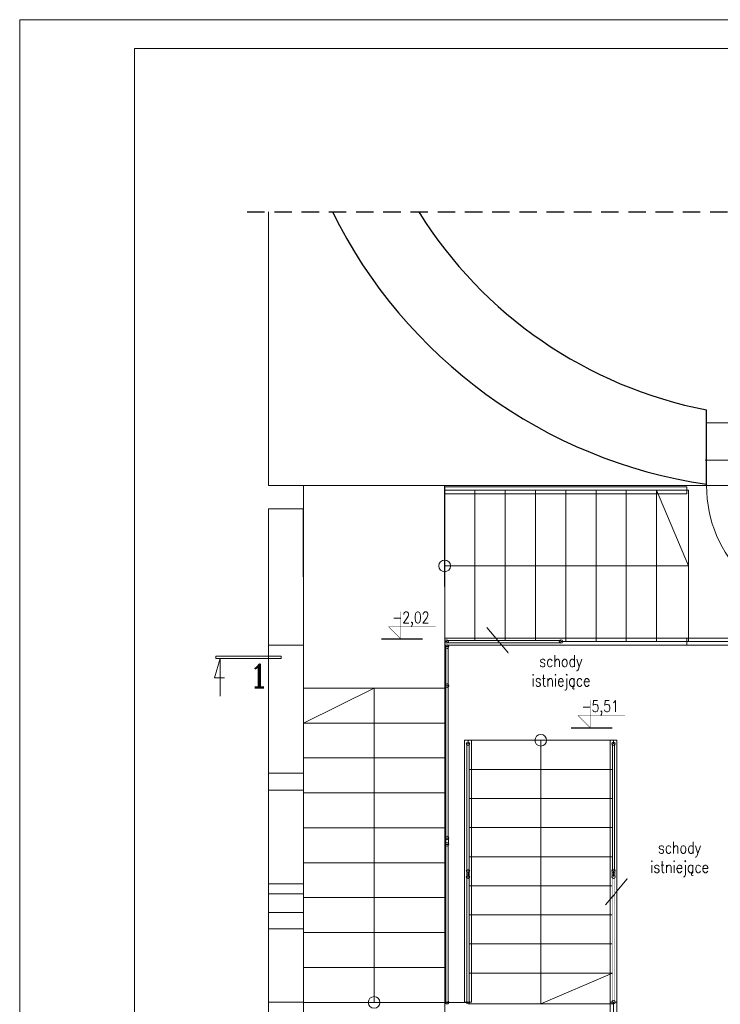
# Model space of a CAD drawing. Header units: centimetres. Extents: x -18863 to 41892, y -11949 to 36189.
# Tile 2 of 19: x -18863 to -12843, y 9910 to 18369. Entities that reach past the tile are written whole.
import ezdxf

# ---------------------------------------------------------------- set-up
doc = ezdxf.new("R2010")
doc.units = ezdxf.units.CM
doc.header["$MEASUREMENT"] = 0
doc.set_wipeout_variables(frame=1)
for name, pattern in [('DASHEDX2', [76.2, 50.8, -25.4]), ('Przerywana długa', [780, 500, -280]), ('Przerywana gęsta', [18, 12, -6])]:
    doc.linetypes.add(name, pattern=pattern)
for name, color, linetype, lineweight in [('0_Nr_pióra__11', 7, 'Continuous', 13), ('bj linia odniesienia', 4, 'Continuous', 5), ('bj numerki', 3, 'Continuous', 20)]:
    doc.layers.add(name, color=color, linetype=linetype, lineweight=lineweight)
for name, color, linetype in [('1', 5, 'Continuous'), ('bj koty', 5, 'Continuous'), ('bj kreskowanie', 8, 'Continuous'), ('bj opisy', 2, 'Continuous'), ('bj przerywana', 4, 'DASHEDX2'), ('bj schody', 6, 'Continuous'), ('bj warstwy', 6, 'Continuous'), ('bj ściany istn', 7, 'Continuous')]:
    doc.layers.add(name, color=color, linetype=linetype)
doc.styles.add('Beta 50', font='simplex.shx', dxfattribs={"width": 0.8, "height": 125})
doc.styles.add('TXT5', font='COMPLEX.shx', dxfattribs={"height": 200})

# ---------------------------------------------------------------- blocks, each defined once
blk = doc.blocks.new('P5')
at = {"layer": 'bj numerki', "linetype": 'Continuous'}
for p, q in [((0, 80.9), (0, 0)), ((0, 0), (-12.3, 41.7)), ((-12.3, 41.7), (9.2, 41.7)), ((-9.6, -0.1), (130.8, -0.1)), ((-9.6, -5.1), (-9.6, -0.1)), ((-9.6, -5.1), (130.8, -5.1)), ((130.8, -5.1), (130.8, -0.1))]:
    blk.add_line(p, q, dxfattribs=at)
at = {"layer": 'bj numerki', "style": 'TXT5'}
blk.add_attdef('NR', (18.8, 9.8), '', height=50, dxfattribs=at)

msp = doc.modelspace()

# ---------------------------------------------------------------- linework, layer by layer
at = {"layer": '0_Nr_pióra__11', "color": 7, "linetype": 'Przerywana gęsta', "lineweight": 13}
msp.add_line((-14690.734, 13026.127), (-14430.734, 13026.127), dxfattribs=at)
at = {"layer": 'bj koty', "color": 5, "const_width": 2.925, "elevation": -108.062}
for points in [[(-15589.669, 13283.836), (-15589.669, 13049.836), (-15693.084, 13153.25), (-15289.595, 13153.25)], [(-13961.912, 12520.983), (-13961.912, 12286.983), (-14065.327, 12390.397), (-13661.838, 12390.397)]]:
    msp.add_lwpolyline(points, dxfattribs=at)
at = {"layer": 'bj kreskowanie', "linetype": 'Continuous', "lineweight": 15}
for p, q in [((-12960.734, 15016.347), (-12960.734, 14365.599)), ((-12960.734, 15016.347), (-12960.734, 14365.599)), ((-12962.823, 14968.407), (-12960.734, 14968.407)), ((-12960.505, 14905.409), (-11847.353, 14905.409)), ((-12971.547, 14585.599), (-11858.395, 14585.599)), ((-11860.734, 14365.599), (-12960.734, 14365.599))]:
    msp.add_line(p, q, dxfattribs=at)
at = {"layer": 'bj kreskowanie', "linetype": 'Continuous', "lineweight": 15, "flags": 128}
for points in [[(-16726.188, 16717.66), (-16726.188, 14365.599)], [(-16726.188, 14365.599), (-16726.188, 16717.66)]]:
    msp.add_lwpolyline(points, dxfattribs=at)
at = {"layer": 'bj kreskowanie', "linetype": 'Continuous', "lineweight": 5}
for points in [[(-16425.902, 12995.659), (-16426.102, 14165.651), (-16726.154, 14165.599), (-16725.953, 12995.607)], [(-16425.689, 11748.905), (-16425.714, 11895.694), (-16725.765, 11895.642), (-16725.74, 11748.854)], [(-16425.536, 10858.929), (-16425.689, 11748.905), (-16725.74, 11748.854), (-16725.588, 10858.878)], [(-16425.536, 10858.929), (-16425.551, 10945.729), (-16725.602, 10945.678), (-16725.588, 10858.878)], [(-16425.377, 9928.953), (-16425.536, 10858.929), (-16725.588, 10858.878), (-16725.428, 9928.901)], [(-16425.485, 10558.953), (-16425.536, 10858.929), (-16725.588, 10858.878), (-16725.536, 10558.901)], [(-16425.509, 10698.941), (-16425.536, 10858.929), (-16725.588, 10858.878), (-16725.56, 10698.889)], [(-16725.076, 8181.348), (-15210.435, 8181.608), (-15210.486, 8481.646), (-16425.076, 8481.438), (-16425.324, 9928.953), (-16725.376, 9928.901)]]:
    msp.add_lwpolyline(points, close=True, dxfattribs=at)
at = {"layer": 'bj kreskowanie', "linetype": 'Continuous', "lineweight": 15}
for centre, radius, start, end in [((-12249.226, 18698.229), 3750, 211.8806477, 259.062655), ((-11860.734, 14365.599), 1100, 180, 270)]:
    msp.add_arc(centre, radius, start, end, dxfattribs=at)
at = {"layer": 'bj linia odniesienia'}
for points in [[(-18863.436, 18368.524), (2136.564, 18368.524), (2136.564, 3518.524), (-18863.436, 3518.524)], [(-17875.653, 18121.578), (1889.618, 18121.578), (1889.618, 3765.469), (-17875.653, 3765.469)]]:
    msp.add_lwpolyline(points, close=True, dxfattribs=at)
for points in [[(-14520.961, 12758.002), (-13903.382, 12758.002)], [(-13501.325, 11155.917), (-12883.746, 11155.917)]]:
    msp.add_lwpolyline(points, dxfattribs=at)
at = {"layer": 'bj przerywana', "linetype": 'Przerywana długa', "ltscale": 0.3}
msp.add_line((-16908.934, 16717.66), (-7696.479, 16717.66), dxfattribs=at)
at = {"layer": 'bj schody', "linetype": 'Continuous', "lineweight": 5}
for p, q in [((-14690.734, 14326.127), (-14690.734, 13026.127)), ((-14430.734, 14326.127), (-14690.734, 14326.127)), ((-14430.734, 13295.385), (-14430.734, 14326.127)), ((-14430.734, 14326.127), (-14430.734, 13036.127)), ((-14170.734, 14326.127), (-14430.734, 14326.127)), ((-14170.734, 13026.127), (-14170.734, 14326.127)), ((-14690.734, 13026.127), (-14690.734, 13676.127)), ((-14323.03, 13026.127), (-14170.734, 13026.127))]:
    msp.add_line(p, q, dxfattribs=at)
for points in [[(-16425.324, 12625.921), (-15211.196, 12626.129), (-15211.494, 14365.859), (-16425.622, 14365.651)], [(-15210.908, 10945.937), (-16425.498, 10945.729), (-16425.367, 10175.921), (-15210.776, 10176.129)], [(-15210.776, 10176.129), (-16425.367, 10175.921), (-16425.324, 9925.921), (-15210.734, 9926.129)], [(-15210.734, 9926.129), (-16425.324, 9925.921), (-16425.076, 8481.438), (-15210.486, 8481.646)], [(-13760.739, 9926.136), (-15210.733, 9925.888), (-15210.481, 8451.646), (-13760.486, 8451.894)]]:
    msp.add_lwpolyline(points, close=True, dxfattribs=at)
at = {"layer": 'bj warstwy'}
for p, q in [((-15400.548, 13046.305), (-15753.018, 13046.305)), ((-13772.791, 12283.452), (-14125.261, 12283.452))]:
    msp.add_line(p, q, dxfattribs=at)
at = {"layer": 'bj ściany istn', "ltscale": 10}
msp.add_line((-12960.734, 14365.599), (-12960.734, 15016.347), dxfattribs=at)
for centre, radius, start, end in [((-12334.57, 18616.74), 4285.559, 206.3040509, 261.5984308), ((-12249.226, 18698.229), 3750, 211.8806477, 259.062655)]:
    msp.add_arc(centre, radius, start, end, dxfattribs=at)

# ---------------------------------------------------------------- block references
at = {"layer": 'bj numerki'}
ref = msp.add_blockref('P5', (-17139.729, 12880.126), dxfattribs=dict(at, xscale=-4, yscale=4, zscale=4, rotation=180))
ref.add_attrib('NR', '1', (-16893.488, 12630.851), dxfattribs={"layer": '1', "height": 200, "rotation": 360, "style": 'TXT5'})

# ---------------------------------------------------------------- texts
at = {"layer": 'bj opisy', "color": 2, "char_height": 97.5, "width": 335.26071, "attachment_point": 5}
for s, insert in [('{\\Fsimplex.shx|c238;\\W0.8;-2,02}', (-15502.373, 13218.25, -108.062)), ('{\\Fsimplex.shx|c238;\\W0.8;-5,51}', (-13874.616, 12455.397, -108.062))]:
    msp.add_mtext(s, dxfattribs=dict(at, insert=insert))

# ---------------------------------------------------------------- next in the draw order: wipeouts: each hides what was drawn before it
at = {"linetype": 'Continuous', "lineweight": 5}
for points in [[(-15210.734, 14326.127), (-15210.734, 13026.127), (-14950.734, 13026.127), (-14950.734, 14326.127)], [(-14170.734, 14326.127), (-14170.734, 13026.127), (-13910.734, 13026.127), (-13910.734, 14326.127)], [(-13760.486, 12178.041), (-15010.486, 12178.041), (-15010.486, 11928.041), (-13760.486, 11928.041)], [(-16425.734, 9926.129), (-15210.734, 9926.129), (-15210.734, 10226.129), (-16425.734, 10226.129)]]:
    msp.add_wipeout(points, dxfattribs=at).dxf.layer = 'bj schody'

# ---------------------------------------------------------------- next in the draw order: linework, layer by layer
at = {"layer": 'bj kreskowanie', "linetype": 'Continuous', "lineweight": 5}
msp.add_line((-16425.734, 10226.129), (-16425.734, 9926.129), dxfattribs=at)
at = {"layer": 'bj linia odniesienia'}
for centre in [(-15211.376, 13676.127), (-14385.486, 12178.041), (-15818.029, 9926.129)]:
    msp.add_circle(centre, 50, dxfattribs=at)
at = {"layer": 'bj schody', "linetype": 'Continuous', "lineweight": 5}
for p, q in [((-15210.734, 14326.127), (-15210.734, 13026.127)), ((-14950.734, 14326.127), (-15210.734, 14326.127)), ((-14690.734, 14326.127), (-15210.734, 14326.127)), ((-14950.734, 13026.127), (-14950.734, 14326.127)), ((-14950.734, 14326.127), (-14950.734, 13026.127)), ((-14170.734, 14326.127), (-14170.734, 13026.127)), ((-13910.734, 14326.127), (-14170.734, 14326.127)), ((-13910.734, 13026.127), (-13910.734, 14326.127)), ((-15210.734, 13026.127), (-14950.734, 13026.127)), ((-14950.734, 13026.127), (-14690.734, 13026.127)), ((-14170.734, 13026.127), (-13910.734, 13026.127)), ((-13760.486, 12178.041), (-15010.486, 12178.041)), ((-15010.486, 12178.041), (-15010.486, 11928.041)), ((-13760.486, 11928.041), (-13760.486, 12178.041)), ((-15010.486, 11928.041), (-13760.486, 11928.041)), ((-15210.734, 10226.129), (-16425.734, 10226.129)), ((-15210.734, 9926.129), (-15210.734, 10226.129)), ((-16425.734, 9926.129), (-15210.734, 9926.129))]:
    msp.add_line(p, q, dxfattribs=at)
msp.add_lwpolyline([(-15205.271, 9928.043, 1), (-15175.271, 9928.053, 1)], format="xyb", close=True, dxfattribs=at)

# ---------------------------------------------------------------- next in the draw order: wipeouts: each hides what was drawn before it
at = {"linetype": 'Continuous', "lineweight": 5}
for points in [[(-13910.734, 14326.127), (-13910.734, 13026.127), (-13650.734, 13026.127), (-13650.734, 14326.127)], [(-14212.327, 13016.127), (-14212.327, 13036.127), (-15193.597, 13036.127), (-15193.597, 13016.127)], [(-13760.486, 11928.041), (-15010.486, 11928.041), (-15010.486, 11678.041), (-13760.486, 11678.041)], [(-16425.734, 10226.129), (-15210.734, 10226.129), (-15210.734, 10526.129), (-16425.734, 10526.129)]]:
    msp.add_wipeout(points, dxfattribs=at).dxf.layer = 'bj schody'

# ---------------------------------------------------------------- next in the draw order: linework, layer by layer
at = {"layer": 'bj kreskowanie', "linetype": 'Continuous', "lineweight": 5}
msp.add_line((-16425.734, 10526.129), (-16425.734, 10226.129), dxfattribs=at)
at = {"layer": 'bj schody', "linetype": 'Continuous', "lineweight": 5}
for p, q in [((-13910.734, 14326.127), (-13910.734, 13026.127)), ((-13650.734, 14326.127), (-13910.734, 14326.127)), ((-13650.734, 13026.127), (-13650.734, 14326.127)), ((-13910.734, 13026.127), (-13650.734, 13026.127)), ((-13760.486, 11928.041), (-15010.486, 11928.041)), ((-15010.486, 11678.041), (-13760.486, 11678.041)), ((-15210.734, 10526.129), (-16425.734, 10526.129)), ((-15210.734, 10226.129), (-15210.734, 10526.129)), ((-16425.734, 10226.129), (-15210.734, 10226.129))]:
    msp.add_line(p, q, dxfattribs=at)
at = {"layer": 'bj schody', "linetype": 'Przerywana gęsta', "lineweight": 13}
for p, q in [((-15010.486, 11928.041), (-15010.486, 11678.041)), ((-13760.486, 11678.041), (-13760.486, 11928.041))]:
    msp.add_line(p, q, dxfattribs=at)
at = {"layer": 'bj schody', "linetype": 'Continuous', "lineweight": 5}
msp.add_lwpolyline([(-14212.327, 13016.127), (-14212.327, 13036.127), (-15193.597, 13036.127), (-15193.597, 13016.127)], close=True, dxfattribs=at)

# ---------------------------------------------------------------- next in the draw order: wipeouts: each hides what was drawn before it
at = {"linetype": 'Continuous', "lineweight": 5}
for points in [[(-13650.734, 14326.127), (-13650.734, 13026.127), (-13390.734, 13026.127), (-13390.734, 14326.127)], [(-14212.327, 13016.127), (-14212.327, 13036.127), (-15193.597, 13036.127), (-15193.597, 13016.127)], [(-13760.486, 11678.041), (-15010.486, 11678.041), (-15010.486, 11428.041), (-13760.486, 11428.041)], [(-16425.734, 10526.129), (-15210.734, 10526.129), (-15210.734, 10826.129), (-16425.734, 10826.129)]]:
    msp.add_wipeout(points, dxfattribs=at).dxf.layer = 'bj schody'

# ---------------------------------------------------------------- next in the draw order: linework, layer by layer
at = {"layer": 'bj kreskowanie', "linetype": 'Continuous', "lineweight": 5}
msp.add_line((-16425.734, 10826.129), (-16425.734, 10526.129), dxfattribs=at)
at = {"layer": 'bj schody', "linetype": 'Continuous', "lineweight": 5}
for p, q in [((-13650.734, 14326.127), (-13650.734, 13026.127)), ((-13390.734, 14326.127), (-13650.734, 14326.127)), ((-13390.734, 13026.127), (-13390.734, 14326.127)), ((-13650.734, 13026.127), (-13390.734, 13026.127)), ((-13760.486, 11678.041), (-15010.486, 11678.041)), ((-15010.486, 11428.041), (-13760.486, 11428.041)), ((-15210.734, 10826.129), (-16425.734, 10826.129)), ((-15210.734, 10526.129), (-15210.734, 10826.129)), ((-16425.734, 10526.129), (-15210.734, 10526.129))]:
    msp.add_line(p, q, dxfattribs=at)
at = {"layer": 'bj schody', "linetype": 'Przerywana gęsta', "lineweight": 13}
for p, q in [((-15010.486, 11678.041), (-15010.486, 11428.041)), ((-13760.486, 11428.041), (-13760.486, 11678.041))]:
    msp.add_line(p, q, dxfattribs=at)
at = {"layer": 'bj schody', "linetype": 'Continuous', "lineweight": 5}
msp.add_lwpolyline([(-14212.327, 13016.127), (-14212.327, 13036.127), (-15193.597, 13036.127), (-15193.597, 13016.127)], close=True, dxfattribs=at)

# ---------------------------------------------------------------- next in the draw order: wipeouts: each hides what was drawn before it
at = {"linetype": 'Continuous', "lineweight": 5}
for points in [[(-13390.734, 14326.127), (-13390.734, 13026.127), (-13130.734, 13026.127), (-13115.734, 13026.127), (-13115.734, 14326.127), (-13130.734, 14326.127)], [(-14212.327, 13016.127), (-14212.327, 13036.127), (-15193.597, 13036.127), (-15193.597, 13016.127)], [(-13760.486, 11428.041), (-15010.486, 11428.041), (-15010.486, 11178.041), (-13760.486, 11178.041)], [(-16425.734, 10826.129), (-15210.734, 10826.129), (-15210.734, 11126.129), (-16425.734, 11126.129)]]:
    msp.add_wipeout(points, dxfattribs=at).dxf.layer = 'bj schody'

# ---------------------------------------------------------------- next in the draw order: linework, layer by layer
at = {"layer": 'bj kreskowanie', "linetype": 'Continuous', "lineweight": 5}
msp.add_line((-16425.734, 11126.129), (-16425.734, 10826.129), dxfattribs=at)
at = {"layer": 'bj kreskowanie', "linetype": 'Continuous', "lineweight": 15, "flags": 128}
msp.add_lwpolyline([(-16726.188, 14365.599), (-12960.734, 14365.599)], dxfattribs=at)
at = {"layer": 'bj kreskowanie', "linetype": 'Continuous', "lineweight": 5}
msp.add_lwpolyline([(-16425.377, 9928.953), (-16425.536, 10858.929), (-16725.588, 10858.878), (-16725.428, 9928.901)], close=True, dxfattribs=at)
at = {"layer": 'bj linia odniesienia'}
msp.add_lwpolyline([(-15211.376, 13676.127), (-13115.734, 13676.127), (-13390.734, 14326.127)], dxfattribs=at)
at = {"layer": 'bj schody', "linetype": 'Continuous', "lineweight": 5}
for p, q in [((-13390.734, 14326.127), (-13390.734, 13026.127)), ((-13130.734, 14326.127), (-13390.734, 14326.127)), ((-13115.734, 14326.127), (-13130.734, 14326.127)), ((-13115.734, 13026.127), (-13115.734, 14326.127)), ((-13130.734, 13056.127), (-11710.734, 13056.127)), ((-13130.734, 12996.127), (-13130.734, 13056.127)), ((-13390.734, 13026.127), (-13130.734, 13026.127)), ((-13130.734, 13026.127), (-13115.734, 13026.127)), ((-13130.734, 13026.127), (-11680.734, 13026.127)), ((-13130.734, 12996.127), (-11650.734, 12996.127)), ((-13760.486, 11428.041), (-15010.486, 11428.041)), ((-15010.486, 11428.041), (-15010.486, 11178.041)), ((-13760.486, 11178.041), (-13760.486, 11428.041)), ((-15010.486, 11178.041), (-13760.486, 11178.041)), ((-15210.734, 11126.129), (-16425.734, 11126.129)), ((-15210.734, 10826.129), (-15210.734, 11126.129)), ((-16425.734, 10826.129), (-15210.734, 10826.129))]:
    msp.add_line(p, q, dxfattribs=at)
for points in [[(-15210.734, 14356.127), (-15210.734, 14296.127), (-13130.734, 14296.127), (-13130.734, 14356.127)], [(-14212.327, 13016.127), (-14212.327, 13036.127), (-15193.597, 13036.127), (-15193.597, 13016.127)]]:
    msp.add_lwpolyline(points, close=True, dxfattribs=at)

# ---------------------------------------------------------------- next in the draw order: wipeouts: each hides what was drawn before it
at = {"linetype": 'Continuous', "lineweight": 5}
for points in [[(-14212.327, 13016.127), (-14212.327, 13036.127), (-15193.597, 13036.127), (-15193.597, 13016.127)], [(-16425.734, 11126.129), (-15210.734, 11126.129), (-15210.734, 11426.129), (-16425.734, 11426.129)], [(-13760.486, 11178.041), (-15010.486, 11178.041), (-15010.486, 10928.041), (-13760.486, 10928.041)]]:
    msp.add_wipeout(points, dxfattribs=at).dxf.layer = 'bj schody'

# ---------------------------------------------------------------- next in the draw order: linework, layer by layer
at = {"layer": 'bj kreskowanie', "linetype": 'Continuous', "lineweight": 5}
msp.add_line((-16425.734, 11426.129), (-16425.734, 11126.129), dxfattribs=at)
at = {"layer": 'bj schody', "linetype": 'Continuous', "lineweight": 5}
for p, q in [((-15210.734, 11426.129), (-16425.734, 11426.129)), ((-15210.734, 11126.129), (-15210.734, 11426.129)), ((-13760.486, 11178.041), (-15010.486, 11178.041)), ((-15010.486, 11178.041), (-15010.486, 10928.041)), ((-13760.486, 10928.041), (-13760.486, 11178.041)), ((-16425.734, 11126.129), (-15210.734, 11126.129)), ((-15010.486, 10928.041), (-13760.486, 10928.041))]:
    msp.add_line(p, q, dxfattribs=at)
msp.add_lwpolyline([(-14212.327, 13016.127), (-14212.327, 13036.127), (-15193.597, 13036.127), (-15193.597, 13016.127)], close=True, dxfattribs=at)

# ---------------------------------------------------------------- next in the draw order: wipeouts: each hides what was drawn before it
at = {"linetype": 'Continuous', "lineweight": 5}
for points in [[(-14212.327, 13016.127), (-14212.327, 13036.127), (-15193.597, 13036.127), (-15193.597, 13016.127)], [(-13750.486, 12147.965), (-13770.486, 12147.965), (-13770.486, 11056.347), (-13750.486, 11056.347)], [(-16425.734, 11426.129), (-15210.734, 11426.129), (-15210.734, 11726.129), (-16425.734, 11726.129)], [(-15180.734, 11282.991), (-15200.734, 11282.984), (-15200.271, 9928.044), (-15180.271, 9928.051)], [(-13760.486, 10928.041), (-15010.486, 10928.041), (-15010.486, 10678.041), (-13760.486, 10678.041)]]:
    msp.add_wipeout(points, dxfattribs=at).dxf.layer = 'bj schody'

# ---------------------------------------------------------------- next in the draw order: linework, layer by layer
at = {"layer": 'bj kreskowanie', "linetype": 'Continuous', "lineweight": 5}
msp.add_line((-16425.734, 11726.129), (-16425.734, 11426.129), dxfattribs=at)
at = {"layer": 'bj linia odniesienia'}
msp.add_lwpolyline([(-14520.961, 12758.002), (-14849.899, 13148.314)], dxfattribs=at)
at = {"layer": 'bj schody', "linetype": 'Continuous', "lineweight": 5}
for p, q in [((-15210.734, 11726.129), (-16425.734, 11726.129)), ((-15210.734, 11426.129), (-15210.734, 11726.129)), ((-16425.734, 11426.129), (-15210.734, 11426.129)), ((-13760.486, 10928.041), (-15010.486, 10928.041)), ((-15010.486, 10678.041), (-13760.486, 10678.041))]:
    msp.add_line(p, q, dxfattribs=at)
at = {"layer": 'bj schody', "linetype": 'Przerywana gęsta', "lineweight": 13}
for p, q in [((-15010.486, 10928.041), (-15010.486, 10678.041)), ((-13760.486, 10678.041), (-13760.486, 10928.041))]:
    msp.add_line(p, q, dxfattribs=at)
at = {"layer": 'bj schody', "linetype": 'Continuous', "lineweight": 5}
for points in [[(-15193.597, 13041.127, 1), (-15193.597, 13011.127, 1)], [(-14212.327, 13041.127, 1), (-14212.327, 13011.127, 1)]]:
    msp.add_lwpolyline(points, format="xyb", close=True, dxfattribs=at)
for points in [[(-14212.327, 13016.127), (-14212.327, 13036.127), (-15193.597, 13036.127), (-15193.597, 13016.127)], [(-13750.486, 12147.965), (-13770.486, 12147.965), (-13770.486, 11056.347), (-13750.486, 11056.347)], [(-15180.734, 11282.991), (-15200.734, 11282.984), (-15200.271, 9928.044), (-15180.271, 9928.051)]]:
    msp.add_lwpolyline(points, close=True, dxfattribs=at)

# ---------------------------------------------------------------- next in the draw order: texts
at = {"layer": 'bj opisy', "linetype": 'Continuous', "insert": (-14212.172, 12758.002), "char_height": 100, "width": 803.91641, "attachment_point": 5, "style": 'Beta 50', "bg_fill": 2}
msp.add_mtext('schody istniejące', dxfattribs=at)

# ---------------------------------------------------------------- next in the draw order: wipeouts: each hides what was drawn before it
at = {"linetype": 'Continuous', "lineweight": 5}
for points in [[(-16425.734, 11726.129), (-15210.734, 11726.129), (-15210.734, 12026.129), (-16425.734, 12026.129)], [(-13760.486, 10678.041), (-15010.486, 10678.041), (-15010.486, 10428.041), (-13760.486, 10428.041)]]:
    msp.add_wipeout(points, dxfattribs=at).dxf.layer = 'bj schody'

# ---------------------------------------------------------------- next in the draw order: linework, layer by layer
at = {"layer": 'bj kreskowanie', "linetype": 'Continuous', "lineweight": 5}
msp.add_line((-16425.734, 12026.129), (-16425.734, 11726.129), dxfattribs=at)
msp.add_lwpolyline([(-16425.536, 10858.929), (-16425.689, 11748.905), (-16725.74, 11748.854), (-16725.588, 10858.878)], close=True, dxfattribs=at)
at = {"layer": 'bj schody', "linetype": 'Continuous', "lineweight": 5}
for p, q in [((-15210.734, 12026.129), (-16425.734, 12026.129)), ((-15210.734, 11726.129), (-15210.734, 12026.129)), ((-16425.734, 11726.129), (-15210.734, 11726.129)), ((-13760.486, 10678.041), (-15010.486, 10678.041)), ((-15010.486, 10428.041), (-13760.486, 10428.041))]:
    msp.add_line(p, q, dxfattribs=at)
at = {"layer": 'bj schody', "linetype": 'Przerywana gęsta', "lineweight": 13}
for p, q in [((-15010.486, 10678.041), (-15010.486, 10428.041)), ((-13760.486, 10428.041), (-13760.486, 10678.041))]:
    msp.add_line(p, q, dxfattribs=at)

# ---------------------------------------------------------------- next in the draw order: wipeouts: each hides what was drawn before it
at = {"linetype": 'Continuous', "lineweight": 5}
for points in [[(-16425.734, 12026.129), (-15210.734, 12026.129), (-15210.734, 12326.129), (-16425.734, 12326.129)], [(-13760.486, 10428.041), (-15010.486, 10428.041), (-15010.486, 10178.041), (-13760.486, 10178.041)]]:
    msp.add_wipeout(points, dxfattribs=at).dxf.layer = 'bj schody'

# ---------------------------------------------------------------- next in the draw order: linework, layer by layer
at = {"layer": 'bj kreskowanie', "linetype": 'Continuous', "lineweight": 5}
msp.add_line((-16425.734, 12326.129), (-16425.734, 12026.129), dxfattribs=at)
at = {"layer": 'bj schody', "linetype": 'Continuous', "lineweight": 5}
for p, q in [((-15210.734, 12326.129), (-16425.734, 12326.129)), ((-15210.734, 12026.129), (-15210.734, 12326.129)), ((-16425.734, 12026.129), (-15210.734, 12026.129)), ((-13760.486, 10428.041), (-15010.486, 10428.041)), ((-15010.486, 10178.041), (-13760.486, 10178.041))]:
    msp.add_line(p, q, dxfattribs=at)
at = {"layer": 'bj schody', "linetype": 'Przerywana gęsta', "lineweight": 13}
for p, q in [((-15010.486, 10428.041), (-15010.486, 10178.041)), ((-13760.486, 10178.041), (-13760.486, 10428.041))]:
    msp.add_line(p, q, dxfattribs=at)

# ---------------------------------------------------------------- next in the draw order: wipeouts: each hides what was drawn before it
at = {"linetype": 'Continuous', "lineweight": 5}
for points in [[(-16425.734, 12326.129), (-15210.734, 12326.129), (-15210.734, 12626.129), (-16425.734, 12626.129)], [(-13760.486, 10178.041), (-15010.486, 10178.041), (-15010.486, 9928.041), (-15010.486, 9913.041), (-13760.486, 9913.041), (-13760.486, 9928.041)]]:
    msp.add_wipeout(points, dxfattribs=at).dxf.layer = 'bj schody'

# ---------------------------------------------------------------- next in the draw order: linework, layer by layer
at = {"layer": 'bj kreskowanie', "linetype": 'Continuous', "lineweight": 5}
msp.add_line((-16425.734, 12626.129), (-16425.734, 12326.129), dxfattribs=at)
msp.add_lwpolyline([(-16425.689, 11748.905), (-16425.902, 12995.659), (-16725.953, 12995.607), (-16725.74, 11748.854)], close=True, dxfattribs=at)
at = {"layer": 'bj linia odniesienia'}
msp.add_lwpolyline([(-15818.029, 9926.025), (-15818.029, 12626.025), (-16425.734, 12326.129)], dxfattribs=at)
at = {"layer": 'bj schody', "linetype": 'Continuous', "lineweight": 5}
for p, q in [((-15210.734, 12626.129), (-16425.734, 12626.129)), ((-15210.734, 12326.129), (-15210.734, 12626.129)), ((-16425.734, 12326.129), (-15210.734, 12326.129)), ((-13760.486, 10178.041), (-15010.486, 10178.041)), ((-15010.486, 10178.041), (-15010.486, 9928.041)), ((-13760.486, 9928.041), (-13760.486, 10178.041)), ((-15010.486, 9928.041), (-15010.486, 9913.041)), ((-15010.486, 9913.041), (-13760.486, 9913.041)), ((-13760.486, 9913.041), (-13760.486, 9928.041))]:
    msp.add_line(p, q, dxfattribs=at)
for points in [[(-15181.257, 12982.822), (-15201.257, 12982.818), (-15201.196, 12647.22), (-15181.196, 12647.224)], [(-15181.257, 12982.822), (-15201.257, 12982.818), (-15201.196, 12647.22), (-15181.196, 12647.224)], [(-15000.486, 11006.291), (-15020.486, 11006.291), (-15020.486, 9928.041), (-15000.486, 9928.041)]]:
    msp.add_lwpolyline(points, close=True, dxfattribs=at)
msp.add_lwpolyline([(-15025.486, 9928.041, 1), (-14995.486, 9928.041, 1)], format="xyb", close=True, dxfattribs=at)

# ---------------------------------------------------------------- next in the draw order: wipeouts: each hides what was drawn before it
at = {"linetype": 'Continuous', "lineweight": 5}
for points in [[(-15181.257, 12982.822), (-15201.257, 12982.818), (-15201.196, 12647.22), (-15181.196, 12647.224)], [(-15000.486, 11006.291), (-15020.486, 11006.291), (-15020.486, 9928.041), (-15000.486, 9928.041)], [(-13750.486, 11006.291), (-13770.486, 11006.291), (-13770.486, 9928.041), (-13750.486, 9928.041)]]:
    msp.add_wipeout(points, dxfattribs=at).dxf.layer = 'bj schody'

# ---------------------------------------------------------------- next in the draw order: linework, layer by layer
at = {"layer": 'bj schody', "linetype": 'Continuous', "lineweight": 5}
for points in [[(-15181.257, 12982.822), (-15201.257, 12982.818), (-15201.196, 12647.22), (-15181.196, 12647.224)], [(-15000.486, 11006.291), (-15020.486, 11006.291), (-15020.486, 9928.041), (-15000.486, 9928.041)]]:
    msp.add_lwpolyline(points, close=True, dxfattribs=at)

# ---------------------------------------------------------------- next in the draw order: wipeouts: each hides what was drawn before it
at = {"linetype": 'Continuous', "lineweight": 5}
msp.add_wipeout([(-13750.486, 11006.291), (-13770.486, 11006.291), (-13770.486, 9928.041), (-13750.486, 9928.041)], dxfattribs=at).dxf.layer = 'bj schody'

# ---------------------------------------------------------------- next in the draw order: linework, layer by layer
at = {"layer": 'bj schody', "linetype": 'Continuous', "lineweight": 5}
msp.add_lwpolyline([(-13750.486, 11006.291), (-13770.486, 11006.291), (-13770.486, 9928.041), (-13750.486, 9928.041)], close=True, dxfattribs=at)

# ---------------------------------------------------------------- next in the draw order: wipeouts: each hides what was drawn before it
at = {"linetype": 'Continuous', "lineweight": 5}
for points in [[(-15181.257, 12982.822), (-15201.257, 12982.818), (-15201.196, 12647.22), (-15181.196, 12647.224)], [(-15000.486, 11006.291), (-15020.486, 11006.291), (-15020.486, 9928.041), (-15000.486, 9928.041)]]:
    msp.add_wipeout(points, dxfattribs=at).dxf.layer = 'bj schody'

# ---------------------------------------------------------------- next in the draw order: linework, layer by layer
at = {"layer": 'bj schody', "linetype": 'Continuous', "lineweight": 5}
msp.add_lwpolyline([(-15000.486, 11006.291), (-15020.486, 11006.291), (-15020.486, 9928.041), (-15000.486, 9928.041)], close=True, dxfattribs=at)

# ---------------------------------------------------------------- next in the draw order: wipeouts: each hides what was drawn before it
at = {"linetype": 'Continuous', "lineweight": 5}
for points in [[(-15181.196, 12647.229), (-15201.196, 12647.222), (-15200.734, 11338.369), (-15180.734, 11338.376)], [(-13750.486, 11006.291), (-13770.486, 11006.291), (-13770.486, 9928.041), (-13750.486, 9928.041)]]:
    msp.add_wipeout(points, dxfattribs=at).dxf.layer = 'bj schody'

# ---------------------------------------------------------------- next in the draw order: linework, layer by layer
at = {"layer": 'bj schody', "linetype": 'Continuous', "lineweight": 5}
msp.add_lwpolyline([(-13750.486, 11006.291), (-13770.486, 11006.291), (-13770.486, 9928.041), (-13750.486, 9928.041)], close=True, dxfattribs=at)

# ---------------------------------------------------------------- next in the draw order: wipeouts: each hides what was drawn before it
at = {"linetype": 'Continuous', "lineweight": 5}
for points in [[(-15181.257, 12982.822), (-15201.257, 12982.818), (-15201.196, 12647.22), (-15181.196, 12647.224)], [(-15000.486, 11006.291), (-15020.486, 11006.291), (-15020.486, 9928.041), (-15000.486, 9928.041)]]:
    msp.add_wipeout(points, dxfattribs=at).dxf.layer = 'bj schody'

# ---------------------------------------------------------------- next in the draw order: wipeouts: each hides what was drawn before it
for points in [[(-15181.257, 12982.822), (-15201.257, 12982.818), (-15201.196, 12647.22), (-15181.196, 12647.224)], [(-15000.486, 11006.291), (-15020.486, 11006.291), (-15020.486, 9928.041), (-15000.486, 9928.041)], [(-13750.486, 11006.291), (-13770.486, 11006.291), (-13770.486, 9928.041), (-13750.486, 9928.041)]]:
    msp.add_wipeout(points, dxfattribs=at).dxf.layer = 'bj schody'

# ---------------------------------------------------------------- next in the draw order: linework, layer by layer
at = {"layer": 'bj schody', "linetype": 'Continuous', "lineweight": 5}
for points in [[(-15181.257, 12982.822), (-15201.257, 12982.818), (-15201.196, 12647.22), (-15181.196, 12647.224)], [(-15181.196, 12647.229), (-15201.196, 12647.222), (-15200.734, 11338.369), (-15180.734, 11338.376)], [(-15000.486, 11006.291), (-15020.486, 11006.291), (-15020.486, 9928.041), (-15000.486, 9928.041)], [(-13750.486, 11006.291), (-13770.486, 11006.291), (-13770.486, 9928.041), (-13750.486, 9928.041)], [(-13750.486, 11006.291), (-13770.486, 11006.291), (-13770.486, 9928.041), (-13750.486, 9928.041)], [(-13750.486, 11006.291), (-13770.486, 11006.291), (-13770.486, 9928.041), (-13750.486, 9928.041)]]:
    msp.add_lwpolyline(points, close=True, dxfattribs=at)

# ---------------------------------------------------------------- next in the draw order: wipeouts: each hides what was drawn before it
at = {"linetype": 'Continuous', "lineweight": 5}
for points in [[(-15181.257, 12982.822), (-15201.257, 12982.818), (-15201.196, 12647.22), (-15181.196, 12647.224)], [(-15000.486, 11006.291), (-15020.486, 11006.291), (-15020.486, 9928.041), (-15000.486, 9928.041)], [(-13750.486, 11006.291), (-13770.486, 11006.291), (-13770.486, 9928.041), (-13750.486, 9928.041)]]:
    msp.add_wipeout(points, dxfattribs=at).dxf.layer = 'bj schody'

# ---------------------------------------------------------------- next in the draw order: linework, layer by layer
at = {"layer": 'bj schody', "linetype": 'Continuous', "lineweight": 5}
for p, q in [((-13790.486, 8481.646), (-13790.486, 9928.041)), ((-13730.486, 9928.041), (-13790.486, 9928.041)), ((-13760.486, 8451.646), (-13760.486, 9928.041)), ((-13730.486, 8421.646), (-13730.486, 9928.041))]:
    msp.add_line(p, q, dxfattribs=at)
for points in [[(-15210.734, 13056.127), (-15211.259, 12996.127), (-13130.734, 12996.127), (-13130.734, 13056.127)], [(-15181.257, 12982.822), (-15201.257, 12982.818), (-15201.196, 12647.22), (-15181.196, 12647.224)], [(-15000.486, 11006.291), (-15020.486, 11006.291), (-15020.486, 9928.041), (-15000.486, 9928.041)]]:
    msp.add_lwpolyline(points, close=True, dxfattribs=at)
for points in [[(-15206.257, 12982.817, 1), (-15176.257, 12982.823, 1)], [(-15206.196, 12647.219, 1), (-15176.196, 12647.225, 1)], [(-15025.486, 11006.291, 1), (-14995.486, 11006.291, 1)], [(-13775.486, 11006.291, 1), (-13745.486, 11006.291, 1)], [(-13775.486, 9928.041, 1), (-13745.486, 9928.041, 1)]]:
    msp.add_lwpolyline(points, format="xyb", close=True, dxfattribs=at)

# ---------------------------------------------------------------- next in the draw order: wipeouts: each hides what was drawn before it
at = {"linetype": 'Continuous', "lineweight": 5}
for points in [[(-15181.196, 12647.229), (-15201.196, 12647.222), (-15200.734, 11338.369), (-15180.734, 11338.376)], [(-15000.486, 12147.965), (-15020.486, 12147.965), (-15020.486, 11056.347), (-15000.486, 11056.347)], [(-13750.486, 12147.965), (-13770.486, 12147.965), (-13770.486, 11056.347), (-13750.486, 11056.347)]]:
    msp.add_wipeout(points, dxfattribs=at).dxf.layer = 'bj schody'

# ---------------------------------------------------------------- next in the draw order: linework, layer by layer
at = {"layer": 'bj schody', "linetype": 'Continuous', "lineweight": 5}
for points in [[(-15181.196, 12647.229), (-15201.196, 12647.222), (-15200.734, 11338.369), (-15180.734, 11338.376)], [(-15000.486, 12147.965), (-15020.486, 12147.965), (-15020.486, 11056.347), (-15000.486, 11056.347)]]:
    msp.add_lwpolyline(points, close=True, dxfattribs=at)

# ---------------------------------------------------------------- next in the draw order: wipeouts: each hides what was drawn before it
at = {"linetype": 'Continuous', "lineweight": 5}
msp.add_wipeout([(-13750.486, 12147.965), (-13770.486, 12147.965), (-13770.486, 11056.347), (-13750.486, 11056.347)], dxfattribs=at).dxf.layer = 'bj schody'

# ---------------------------------------------------------------- next in the draw order: linework, layer by layer
at = {"layer": 'bj schody', "linetype": 'Continuous', "lineweight": 5}
msp.add_lwpolyline([(-13750.486, 12147.965), (-13770.486, 12147.965), (-13770.486, 11056.347), (-13750.486, 11056.347)], close=True, dxfattribs=at)
msp.add_lwpolyline([(-13750.486, 12147.965), (-13770.486, 12147.965), (-13770.486, 11056.347), (-13750.486, 11056.347)], close=True, dxfattribs=at)

# ---------------------------------------------------------------- next in the draw order: wipeouts: each hides what was drawn before it
at = {"linetype": 'Continuous', "lineweight": 5}
for points in [[(-15181.196, 12647.229), (-15201.196, 12647.222), (-15200.734, 11338.369), (-15180.734, 11338.376)], [(-15000.486, 12147.965), (-15020.486, 12147.965), (-15020.486, 11056.347), (-15000.486, 11056.347)]]:
    msp.add_wipeout(points, dxfattribs=at).dxf.layer = 'bj schody'

# ---------------------------------------------------------------- next in the draw order: linework, layer by layer
at = {"layer": 'bj schody', "linetype": 'Continuous', "lineweight": 5}
for points in [[(-15181.196, 12647.229), (-15201.196, 12647.222), (-15200.734, 11338.369), (-15180.734, 11338.376)], [(-15000.486, 12147.965), (-15020.486, 12147.965), (-15020.486, 11056.347), (-15000.486, 11056.347)]]:
    msp.add_lwpolyline(points, close=True, dxfattribs=at)

# ---------------------------------------------------------------- next in the draw order: wipeouts: each hides what was drawn before it
at = {"linetype": 'Continuous', "lineweight": 5}
msp.add_wipeout([(-13750.486, 12147.965), (-13770.486, 12147.965), (-13770.486, 11056.347), (-13750.486, 11056.347)], dxfattribs=at).dxf.layer = 'bj schody'

# ---------------------------------------------------------------- next in the draw order: wipeouts: each hides what was drawn before it
for points in [[(-15181.196, 12647.229), (-15201.196, 12647.222), (-15200.734, 11338.369), (-15180.734, 11338.376)], [(-15000.486, 12147.965), (-15020.486, 12147.965), (-15020.486, 11056.347), (-15000.486, 11056.347)], [(-13750.486, 12147.965), (-13770.486, 12147.965), (-13770.486, 11056.347), (-13750.486, 11056.347)]]:
    msp.add_wipeout(points, dxfattribs=at).dxf.layer = 'bj schody'

# ---------------------------------------------------------------- next in the draw order: linework, layer by layer
at = {"layer": 'bj linia odniesienia'}
for points in [[(-14385.486, 12178.041), (-14385.486, 9913.041), (-13770.486, 10178.041)], [(-13501.325, 11155.917), (-13830.262, 10765.605)]]:
    msp.add_lwpolyline(points, dxfattribs=at)
at = {"layer": 'bj schody', "linetype": 'Continuous', "lineweight": 5}
for p, q in [((-13771.302, 11045.874), (-13771.302, 11016.908)), ((-13750.206, 11045.168), (-13750.206, 11016.908))]:
    msp.add_line(p, q, dxfattribs=at)
for points in [[(-15181.196, 12647.229), (-15201.196, 12647.222), (-15200.734, 11338.369), (-15180.734, 11338.376)], [(-15000.486, 12147.965), (-15020.486, 12147.965), (-15020.486, 11056.347), (-15000.486, 11056.347)], [(-13790.486, 12178.041), (-13790.486, 9928.041), (-13730.486, 9928.041), (-13730.486, 12178.041)], [(-13750.486, 12147.965), (-13770.486, 12147.965), (-13770.486, 11056.347), (-13750.486, 11056.347)], [(-13750.486, 12147.965), (-13770.486, 12147.965), (-13770.486, 11056.347), (-13750.486, 11056.347)]]:
    msp.add_lwpolyline(points, close=True, dxfattribs=at)
for points in [[(-13775.486, 12147.965, 1), (-13745.486, 12147.965, 1)], [(-13775.486, 11056.347, 1), (-13745.486, 11056.347, 1)]]:
    msp.add_lwpolyline(points, format="xyb", close=True, dxfattribs=at)

# ---------------------------------------------------------------- next in the draw order: texts
at = {"layer": 'bj opisy', "linetype": 'Continuous', "insert": (-13192.535, 11155.917), "char_height": 100, "width": 803.91641, "attachment_point": 5, "style": 'Beta 50', "bg_fill": 2}
msp.add_mtext('schody istniejące', dxfattribs=at)

# ---------------------------------------------------------------- next in the draw order: wipeouts: each hides what was drawn before it
at = {"linetype": 'Continuous', "lineweight": 5}
for points in [[(-15181.196, 12647.229), (-15201.196, 12647.222), (-15200.734, 11338.369), (-15180.734, 11338.376)], [(-15000.486, 12147.965), (-15020.486, 12147.965), (-15020.486, 11056.347), (-15000.486, 11056.347)]]:
    msp.add_wipeout(points, dxfattribs=at).dxf.layer = 'bj schody'

# ---------------------------------------------------------------- next in the draw order: linework, layer by layer
at = {"layer": 'bj schody', "linetype": 'Continuous', "lineweight": 5}
for points in [[(-15206.196, 12647.22, 1), (-15176.196, 12647.23, 1)], [(-15205.734, 11338.367, 1), (-15175.734, 11338.378, 1)]]:
    msp.add_lwpolyline(points, format="xyb", close=True, dxfattribs=at)
for points in [[(-15181.196, 12647.229), (-15201.196, 12647.222), (-15200.734, 11338.369), (-15180.734, 11338.376)], [(-15000.486, 12147.965), (-15020.486, 12147.965), (-15020.486, 11056.347), (-15000.486, 11056.347)]]:
    msp.add_lwpolyline(points, close=True, dxfattribs=at)

# ---------------------------------------------------------------- next in the draw order: wipeouts: each hides what was drawn before it
at = {"linetype": 'Continuous', "lineweight": 5}
for points in [[(-15000.486, 12147.965), (-15020.486, 12147.965), (-15020.486, 11056.347), (-15000.486, 11056.347)], [(-15180.734, 11282.991), (-15200.734, 11282.984), (-15200.271, 9928.044), (-15180.271, 9928.051)]]:
    msp.add_wipeout(points, dxfattribs=at).dxf.layer = 'bj schody'

# ---------------------------------------------------------------- next in the draw order: linework, layer by layer
at = {"layer": 'bj schody', "linetype": 'Continuous', "lineweight": 5}
for p, q in [((-15020.858, 11045.874), (-15020.858, 11016.908)), ((-14999.763, 11045.168), (-14999.763, 11016.908))]:
    msp.add_line(p, q, dxfattribs=at)
for points in [[(-15040.486, 12178.041), (-15040.486, 9928.041), (-14980.486, 9928.041), (-14980.486, 12178.041)], [(-15000.486, 12147.965), (-15020.486, 12147.965), (-15020.486, 11056.347), (-15000.486, 11056.347)], [(-15180.734, 11282.991), (-15200.734, 11282.984), (-15200.271, 9928.044), (-15180.271, 9928.051)]]:
    msp.add_lwpolyline(points, close=True, dxfattribs=at)
for points in [[(-15025.486, 12147.965, 1), (-14995.486, 12147.965, 1)], [(-15025.486, 11056.347, 1), (-14995.486, 11056.347, 1)]]:
    msp.add_lwpolyline(points, format="xyb", close=True, dxfattribs=at)

# ---------------------------------------------------------------- next in the draw order: wipeouts: each hides what was drawn before it
at = {"linetype": 'Continuous', "lineweight": 5}
msp.add_wipeout([(-15180.734, 11282.991), (-15200.734, 11282.984), (-15200.271, 9928.044), (-15180.271, 9928.051)], dxfattribs=at).dxf.layer = 'bj schody'

# ---------------------------------------------------------------- next in the draw order: linework, layer by layer
at = {"layer": 'bj schody', "linetype": 'Continuous', "lineweight": 5}
msp.add_lwpolyline([(-15180.734, 11282.991), (-15200.734, 11282.984), (-15200.271, 9928.044), (-15180.271, 9928.051)], close=True, dxfattribs=at)

# ---------------------------------------------------------------- next in the draw order: wipeouts: each hides what was drawn before it
at = {"linetype": 'Continuous', "lineweight": 5}
msp.add_wipeout([(-15180.734, 11282.991), (-15200.734, 11282.984), (-15200.271, 9928.044), (-15180.271, 9928.051)], dxfattribs=at).dxf.layer = 'bj schody'

# ---------------------------------------------------------------- next in the draw order: wipeouts: each hides what was drawn before it
msp.add_wipeout([(-15180.734, 11282.991), (-15200.734, 11282.984), (-15200.271, 9928.044), (-15180.271, 9928.051)], dxfattribs=at).dxf.layer = 'bj schody'

# ---------------------------------------------------------------- next in the draw order: linework, layer by layer
at = {"layer": 'bj kreskowanie', "linetype": 'Continuous', "lineweight": 5}
msp.add_lwpolyline([(-16725.076, 8181.348), (-15210.435, 8181.608), (-15210.486, 8481.646), (-16425.076, 8481.438), (-16425.324, 9928.901), (-16725.376, 9928.901)], close=True, dxfattribs=at)
at = {"layer": 'bj schody', "linetype": 'Continuous', "lineweight": 5}
for p, q in [((-15200.381, 11326.464), (-15200.381, 11292.184)), ((-15179.285, 11326.464), (-15179.285, 11292.184))]:
    msp.add_line(p, q, dxfattribs=at)
msp.add_lwpolyline([(-15205.734, 11282.983, 1), (-15175.734, 11282.993, 1)], format="xyb", close=True, dxfattribs=at)
msp.add_lwpolyline([(-15180.734, 11282.991), (-15200.734, 11282.984), (-15200.271, 9928.044), (-15180.271, 9928.051)], close=True, dxfattribs=at)
msp.add_lwpolyline([(-15180.734, 11282.991), (-15200.734, 11282.984), (-15200.271, 9928.044), (-15180.271, 9928.051)], close=True, dxfattribs=at)

doc.saveas('drawing.dxf')
